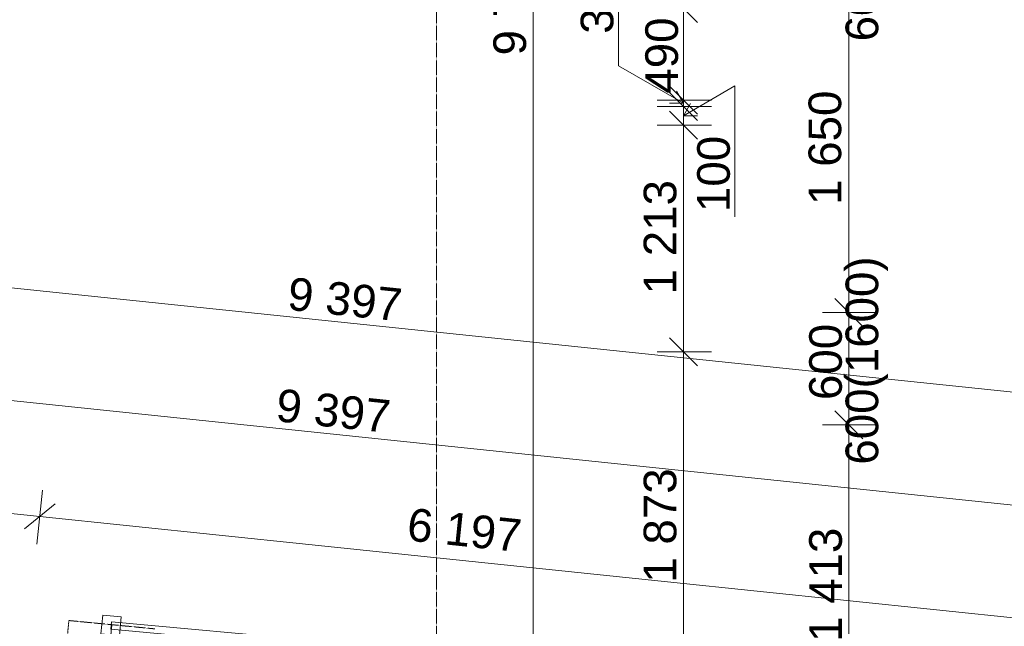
# Model space of a CAD drawing. Header units: millimetres. Extents: x -27561 to 3863, y -4271 to 20179.
# Tile 8 of 14: x -17082 to -11810, y 10571 to 13817. Entities that reach past the tile are written whole.
import ezdxf

# ---------------------------------------------------------------- set-up
doc = ezdxf.new("R2010")
doc.units = ezdxf.units.MM
doc.header["$MEASUREMENT"] = 0
doc.linetypes.add('Čerchovaná S', pattern=[3.5, 1.5, -0.85, 0.3, -0.85])
doc.linetypes.add('Čerchovaná se dvěma tečkami S', pattern=[4.05, 1.5, -0.65, 0.3, -0.65, 0.3, -0.65])
for name, color, linetype in [('5._POHLED ZÁPADNÍ_2_Bourané_Interiér - schodiště', 7, 'Continuous'), ('5._POHLED ZÁPADNÍ_2_Bourané_Konstrukce - nosné', 7, 'Continuous'), ('5._POHLED ZÁPADNÍ_2_Bourané_Kóty - SP', 7, 'Continuous'), ('5._POHLED ZÁPADNÍ_2_Kóty - SP', 7, 'Continuous'), ('5._POHLED ZÁPADNÍ_2_Značky - řezy', 7, 'Continuous')]:
    doc.layers.add(name, color=color, linetype=linetype)
doc.styles.add('GENEROVANÝ_STYL_2', font='txt')

msp = doc.modelspace()

# ---------------------------------------------------------------- linework, layer by layer
at = {"layer": '5._POHLED ZÁPADNÍ_2_Bourané_Interiér - schodiště', "color": 42, "linetype": 'Čerchovaná se dvěma tečkami S', "lineweight": 20, "true_color": 0xe4ad2c}
for p, q in [((-16819, 10601.5), (-16910.5, 9655.9)), ((-16680.6, 9633.7), (-16589, 10579.3)), ((-16589, 10579.3), (-16680.6, 9633.7))]:
    msp.add_line(p, q, dxfattribs=at)
at = {"layer": '5._POHLED ZÁPADNÍ_2_Bourané_Interiér - schodiště', "color": 42, "linetype": 'Čerchovaná S', "lineweight": 20, "true_color": 0xe4ad2c}
for p, q in [((-16589, 10579.3), (-16819, 10601.5)), ((-16359.1, 10557), (-16589, 10579.3))]:
    msp.add_line(p, q, dxfattribs=at)
at = {"layer": '5._POHLED ZÁPADNÍ_2_Bourané_Konstrukce - nosné', "color": 42, "linetype": 'Continuous', "lineweight": 20, "true_color": 0xe4ad2c, "flags": 128}
for points in [[(-16637.8, 10629.8), (-16647.1, 10530.2), (-16547.5, 10521), (-16538.2, 10620.5)], [(-16590.8, 10595.3), (-16594.5, 10555.5), (-15480.2, 10452), (-15499.5, 10494)], [(-16590.8, 10595.3), (-16594.5, 10555.5), (-15480.2, 10452), (-15499.5, 10494)]]:
    msp.add_lwpolyline(points, close=True, dxfattribs=at)
at = {"layer": '5._POHLED ZÁPADNÍ_2_Bourané_Kóty - SP', "color": 42, "linetype": 'Continuous', "lineweight": 13, "true_color": 0xe4ad2c}
for p, q in [((-14333.5, 9035.8), (-14333.5, 18814.6)), ((-13876, 13716.7), (-13876, 14032.3)), ((-13603.7, 13952.2), (-13453.7, 13802.2)), ((-13528.7, 13387.1), (-13528.7, 13877.2)), ((-12642.4, 12249.5), (-12642.4, 13899.2)), ((-13876, 13570.6), (-13876, 13716.7)), ((-13528.7, 13370.1), (-13876, 13570.6)), ((-13603.7, 13462.1), (-13453.7, 13312.1)), ((-13528.7, 13303.1), (-13252.3, 13462.6)), ((-13252.3, 13462.6), (-13252.3, 13211.2)), ((-13453.7, 13278.1), (-13603.7, 13428.1)), ((-13528.7, 13370.1), (-13566.2, 13435)), ((-13378.7, 13387.1), (-13669.3, 13387.1)), ((-13378.7, 13353.1), (-13669.3, 13353.1)), ((-13528.7, 13370.1), (-13603.7, 13370.1)), ((-13528.7, 13353.1), (-13528.7, 13387.1)), ((-13528.7, 13303.1), (-13491.2, 13368)), ((-13528.7, 13253.1), (-13528.7, 13353.1)), ((-13603.7, 13328.1), (-13453.7, 13178.1)), ((-13528.7, 13303.1), (-13453.7, 13303.1)), ((-13378.7, 13253.1), (-13669.3, 13253.1)), ((-13528.7, 12039.8), (-13528.7, 13253.1)), ((-13252.3, 13211.2), (-13252.3, 12762.8)), ((-20033.1, 12683.8), (-10687.1, 11711)), ((-12717.4, 12324.5), (-12567.4, 12174.5)), ((-12492.4, 12249.5), (-12783, 12249.5)), ((-12642.4, 11649.5), (-12642.4, 12249.5)), ((-20095.3, 12087), (-10749.2, 11114.2)), ((-13603.7, 12114.8), (-13453.7, 11964.8)), ((-13378.7, 12039.8), (-13669.3, 12039.8)), ((-13528.7, 10167.2), (-13528.7, 12039.8)), ((-12717.4, 11724.5), (-12567.4, 11574.5)), ((-12492.4, 11649.5), (-12783, 11649.5)), ((-12642.4, 10236.1), (-12642.4, 11649.5)), ((-16990.4, 11009.8), (-16960.4, 11298.8)), ((-18069, 11272.9), (-16974.9, 11159)), ((-16892.5, 11225.8), (-17057.3, 11092.1)), ((-16974.9, 11159), (-10811.3, 10517.4))]:
    msp.add_line(p, q, dxfattribs=at)
at = {"layer": '5._POHLED ZÁPADNÍ_2_Značky - řezy', "color": 154, "linetype": 'Čerchovaná S', "lineweight": 13}
msp.add_line((-14850.1, 19646), (-14850.1, -411.8), dxfattribs=at)

# ---------------------------------------------------------------- texts
at = {"layer": '5._POHLED ZÁPADNÍ_2_Kóty - SP', "color": 42, "linetype": 'Continuous', "lineweight": 13, "true_color": 0xe4ad2c, "char_height": 175, "attachment_point": 7, "style": 'GENEROVANÝ_STYL_2'}
for s, insert, width, rotation in [('\\A1;{\\pql;\\fArial|b0|i0|c0|p38;600(1600)}', (-12432.4, 13701.2), 1089.601, 90), ('\\A1;{\\pql;\\fArial|b0|i0|c0|p38;9\xa0779}', (-14368.5, 13626), 598.4, 90), ('\\A1;{\\pql;\\fArial|b0|i0|c0|p38;34}', (-13901, 13741.7), 265.601, 90), ('\\A1;{\\pql;\\fArial|b0|i0|c0|p38;490}', (-13555, 13421.2), 398.401, 90), ('\\A1;{\\pql;\\fArial|b0|i0|c0|p38;1\xa0650}', (-12680.9, 12826), 598.4, 90), ('\\A1;{\\pql;\\fArial|b0|i0|c0|p38;100}', (-13277.3, 12787.8), 398.401, 90), ('\\A1;{\\pql;\\fArial|b0|i0|c0|p38;1\xa0213}', (-13563.7, 12347.2), 598.4, 90), ('\\A1;{\\pql;\\fArial|b0|i0|c0|p38;600(1600)}', (-12432.4, 11435.9), 1089.601, 90), ('\\A1;{\\pql;\\fArial|b0|i0|c0|p38;9\xa0397}', (-15654.1, 12263.2), 598.4, 354.0578), ('\\A1;{\\pql;\\fArial|b0|i0|c0|p38;600}', (-12677.4, 11781.5), 398.401, 90), ('\\A1;{\\pql;\\fArial|b0|i0|c0|p38;9\xa0397}', (-15716.2, 11666.4), 598.4, 354.0578), ('\\A1;{\\pql;\\fArial|b0|i0|c0|p38;1\xa0873}', (-13563.7, 10804.3), 598.4, 90), ('\\A1;{\\pql;\\fArial|b0|i0|c0|p38;6\xa0197}', (-15014.2, 11028.3), 598.4, 354.0578), ('\\A1;{\\pql;\\fArial|b0|i0|c0|p38;1\xa0413}', (-12677.4, 10486.8), 598.4, 90)]:
    msp.add_mtext(s, dxfattribs=dict(at, insert=insert, width=width, rotation=rotation))

doc.saveas('drawing.dxf')
